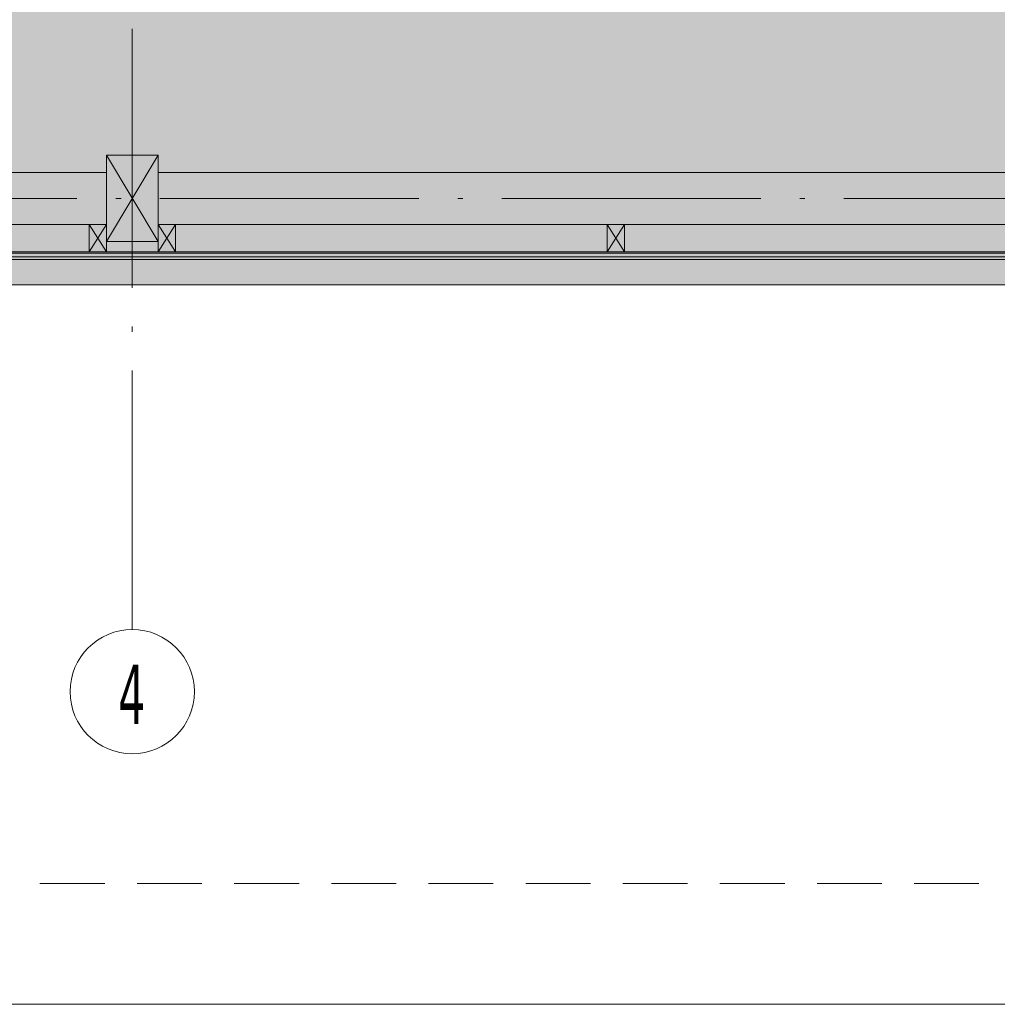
# Model space of a CAD drawing. Header units: millimetres. Extents: x 1567 to 2756, y -116 to 725.
# Tile 235 of 256: x 2416 to 2454, y -116 to -77. Entities that reach past the tile are written whole.
import ezdxf

# ---------------------------------------------------------------- set-up
doc = ezdxf.new("R2010")
doc.units = ezdxf.units.MM
doc.linetypes.add('CADWORK_12', pattern=[3.75, 2.5, -1.25])
doc.linetypes.add('CADWORK_5', pattern=[13.2, 10, -1.5, 0.2, -1.5])
for name, color, linetype in [('Ech.1_1', 7, 'Continuous'), ('Ech.1_50', 7, 'Continuous'), ('Ech.1_75', 7, 'Continuous')]:
    doc.layers.add(name, color=color, linetype=linetype)
doc.styles.add('tahoma-', font='txt', dxfattribs={"height": 1})

msp = doc.modelspace()

# ---------------------------------------------------------------- hatches: boundary and pattern name
at = {"layer": 'Ech.1_75', "linetype": 'Continuous', "lineweight": 5, "true_color": 0xf3f3f3, "transparency": 33554687}
for points in [[(2495.574, -76.652), (2290.747, -76.652), (2290.747, -82.639), (2290.747, -82.719), (2290.747, -83.386), (2335.414, -83.386), (2335.414, -82.719), (2337.414, -82.719), (2337.414, -83.386), (2382.081, -83.386), (2382.081, -82.719), (2384.081, -82.719), (2384.081, -83.386), (2419.414, -83.386), (2419.414, -82.719), (2421.414, -82.719), (2421.414, -83.386), (2456.747, -83.386), (2456.747, -82.719), (2458.747, -82.719), (2458.747, -83.386), (2493.921, -83.386), (2493.921, -83.306), (2494.081, -83.306), (2496.081, -83.386), (2496.081, -82.719), (2495.254, -82.719), (2495.254, -82.052), (2495.254, -81.786), (2495.432, -81.786), (2495.432, -81.892), (2495.412, -81.892), (2495.412, -81.806), (2495.274, -81.806), (2495.274, -82.044), (2495.363, -82.084), (2495.363, -82.421), (2495.274, -82.461), (2495.274, -82.699), (2495.333, -82.699), (2495.422, -82.592), (2495.53, -82.592), (2495.619, -82.699), (2495.689, -82.699), (2495.778, -82.592), (2495.885, -82.592), (2495.974, -82.699), (2496.034, -82.699), (2496.034, -82.461), (2495.945, -82.421), (2495.945, -82.084), (2496.034, -82.044), (2496.034, -81.806), (2495.896, -81.806), (2495.896, -81.892), (2495.876, -81.892), (2495.876, -81.786), (2496.054, -81.786), (2496.054, -82.057), (2495.965, -82.097), (2495.965, -82.408), (2496.054, -82.448), (2496.054, -82.719), (2496.081, -82.719), (2496.081, -76.652), (2495.734, -76.652), (2495.734, -82.592), (2495.574, -82.592), (2495.574, -76.652)], [(2495.574, -76.652), (2290.747, -76.652), (2290.747, -82.639), (2290.907, -82.639), (2290.907, -82.719), (2290.747, -82.719), (2290.747, -83.386), (2335.414, -83.386), (2335.414, -82.719), (2337.414, -82.719), (2337.414, -83.386), (2382.081, -83.386), (2382.081, -82.719), (2384.081, -82.719), (2384.081, -83.386), (2419.414, -83.386), (2419.414, -82.719), (2421.414, -82.719), (2421.414, -83.386), (2456.747, -83.386), (2456.747, -82.719), (2458.747, -82.719), (2458.747, -83.386), (2493.921, -83.386), (2493.921, -83.306), (2494.081, -83.306), (2494.081, -82.719), (2495.174, -82.719), (2495.174, -82.052), (2495.254, -82.052), (2495.254, -81.786), (2495.432, -81.786), (2495.432, -81.892), (2495.412, -81.892), (2495.412, -81.806), (2495.274, -81.806), (2495.274, -82.044), (2495.363, -82.084), (2495.363, -82.421), (2495.274, -82.461), (2495.274, -82.699), (2495.333, -82.699), (2495.422, -82.592), (2495.53, -82.592), (2495.619, -82.699), (2495.689, -82.699), (2495.778, -82.592), (2495.885, -82.592), (2495.974, -82.699), (2496.034, -82.699), (2496.034, -82.461), (2495.945, -82.421), (2495.945, -82.084), (2496.034, -82.044), (2496.034, -81.806), (2495.896, -81.806), (2495.896, -81.892), (2495.876, -81.892), (2495.876, -81.786), (2496.054, -81.786), (2496.054, -82.057), (2495.965, -82.097), (2495.965, -82.408), (2496.054, -82.448), (2496.054, -82.719), (2496.081, -82.719), (2496.081, -76.652), (2495.734, -76.652), (2495.734, -82.592), (2495.574, -82.592), (2495.574, -76.652)], [(2290.747, -83.386), (2288.747, -83.386), (2288.747, -86.052), (2290.747, -86.052), (2290.747, -85.386), (2335.414, -85.386), (2335.414, -86.052), (2337.414, -86.052), (2337.414, -85.386), (2382.081, -85.386), (2382.081, -86.052), (2384.081, -86.052), (2384.081, -85.386), (2419.414, -85.386), (2419.414, -86.052), (2421.414, -86.052), (2421.414, -85.386), (2456.747, -85.386), (2456.747, -86.052), (2458.747, -86.052), (2458.747, -85.386), (2494.081, -85.386), (2494.081, -86.052), (2496.081, -86.052), (2496.081, -81.052), (2498.414, -81.052), (2498.414, -87.719), (2495.814, -87.719), (2495.814, -86.452), (2494.347, -86.452), (2494.347, -87.719), (2383.814, -87.719), (2383.814, -86.452), (2382.347, -86.452), (2382.347, -87.719), (2290.481, -87.719), (2290.481, -86.452), (2289.014, -86.452), (2289.014, -87.719), (2286.414, -87.719), (2286.414, -81.052), (2290.747, -81.052), (2290.747, -83.386)], [(2383.814, -87.719), (2494.347, -87.719), (2494.347, -86.452), (2495.814, -86.452), (2495.814, -87.719), (2498.414, -87.719), (2498.414, -81.052), (2496.081, -81.052), (2496.081, -86.052), (2494.081, -86.052), (2494.081, -86.746), (2383.814, -86.746), (2383.814, -87.719)], [(2419.414, -86.052), (2421.414, -86.052), (2421.414, -82.719), (2419.414, -82.719), (2419.414, -86.052)], [(2421.414, -86.052), (2419.414, -86.052), (2419.414, -86.452), (2421.414, -86.452), (2421.414, -86.052)]]:
    msp.add_hatch(color=7, dxfattribs=at).paths.add_polyline_path(points)
at = {"layer": 'Ech.1_75', "linetype": 'Continuous', "lineweight": 5, "true_color": 0xdcdcdc, "transparency": 33554687}
msp.add_hatch(color=254, dxfattribs=at).paths.add_polyline_path([(2419.414, -86.052), (2421.414, -86.052), (2421.414, -82.719), (2419.414, -82.719), (2419.414, -86.052)])
at = {"layer": 'Ech.1_75', "linetype": 'Continuous', "lineweight": 5, "true_color": 0xfdfdfd, "transparency": 33554687}
for points in [[(2384.081, -85.386), (2419.414, -85.386), (2419.414, -83.386), (2384.081, -83.386), (2384.081, -85.386)], [(2384.081, -85.386), (2419.414, -85.386), (2419.414, -83.386), (2384.081, -83.386), (2384.081, -85.386)], [(2421.414, -85.386), (2456.747, -85.386), (2456.747, -83.386), (2421.414, -83.386), (2421.414, -85.386)], [(2421.414, -85.386), (2456.747, -85.386), (2456.747, -83.386), (2421.414, -83.386), (2421.414, -85.386)]]:
    msp.add_hatch(color=7, dxfattribs=at).paths.add_polyline_path(points)
at = {"layer": 'Ech.1_75', "linetype": 'Continuous', "lineweight": 5, "transparency": 33554687}
h = msp.add_hatch(dxfattribs=at)
h.set_pattern_fill('CDWK_201', color=9, scale=0.106667, angle=180, style=0, pattern_type=2)
h.set_pattern_definition([(180, (2418.771, -85.3856), (-1e-16, -1.06667), [0.047615, -0.130162]), (270, (2418.92498, -85.5345), (0.3555555, 4e-14), [0.02885, -1.037817]), (270, (2418.7472, -86.27446), (0.3555555, 4e-14), [0.02885, -1.037817]), (284.93246, (2418.57366, -85.60148), (0.35557503, -1.06666158), [0.657028, -4.862678]), (255.06754, (2418.565184, -85.60148), (0.35557503, 1.06666158), [0.657028, -4.862678]), (195.2551, (2418.72339, -85.38557), (0.3555555, -1e-08), [0.048324, -4.005633]), (344.7449, (2418.77101, -85.38557), (0.3555555, 6e-08), [0.048324, -4.005633]), (195.2551, (2418.63985, -86.43952), (0.3555555, -1e-08), [0.048324, -4.005633]), (164.7449, (2418.54561, -86.45224), (-0.3555555, -1e-08), [0.048324, -4.005633]), (210.9638, (2418.67677, -85.39828), (0.3555556, 2e-09), [0.046425, -2.026802]), (329.0362, (2418.8179, -85.39828), (0.3555556, -3e-08), [0.046425, -2.026802]), (210.9638, (2418.67966, -86.41564), (0.3555556, 2e-09), [0.046425, -2.026802]), (149.0362, (2418.499, -86.43952), (-0.3555556, 2e-09), [0.046425, -2.026802]), (225, (2418.63696, -85.42217), (0.3555556, 2e-14), [0.03948, -1.469014]), (315, (2418.85744, -85.42217), (0.3555556, 6e-14), [0.03948, -1.469014]), (225, (2418.70758, -86.38772), (0.3555556, 2e-14), [0.03948, -1.469014]), (135, (2418.45918, -86.41564), (-0.3555556, 2e-14), [0.03948, -1.469014]), (236.31, (2418.60904, -85.4501), (0.3555556, 4e-08), [0.041411, -1.240563]), (303.69, (2418.88535, -85.4501), (0.3555556, -6e-08), [0.041411, -1.240563]), (236.31, (2418.73055, -86.35326), (0.3555556, 4e-08), [0.041411, -1.240563]), (123.69, (2418.43127, -86.38772), (-0.3555556, 4e-08), [0.041411, -1.240563]), (251.565, (2418.58607, -85.48454), (0.3555556, 2e-08), [0.052657, -1.071708]), (288.435, (2418.90833, -85.48454), (0.3555556, -2e-08), [0.052657, -1.071708]), (251.565, (2418.7472, -86.3033), (0.3555556, 2e-08), [0.052657, -1.071708]), (108.435, (2418.4083, -86.35326), (-0.3555556, 2e-08), [0.052657, -1.071708]), (263.6598, (2418.92498, -85.56335), (0.3555557, 2.1333335), [0.03837, -3.181323]), (276.3402, (2418.56942, -85.56335), (0.3555557, -2.1333335), [0.03837, -3.181323]), (83.6598, (2418.7472, -86.27446), (-0.3555551, -2.1333336), [0.03837, -3.181323]), (96.3402, (2418.7472, -86.27446), (-0.3555557, 2.1333335), [0.03837, -3.181323])])
h.paths.add_polyline_path([(2418.747, -85.386), (2402.081, -85.386), (2402.081, -86.452), (2418.747, -86.452), (2418.747, -85.386)])
at = {"layer": 'Ech.1_75', "linetype": 'Continuous', "lineweight": 5, "true_color": 0xe0d1b3, "transparency": 33554687}
for points in [[(2419.414, -85.386), (2418.747, -85.386), (2418.747, -86.452), (2419.414, -86.452), (2419.414, -85.386)], [(2422.081, -85.386), (2421.414, -85.386), (2421.414, -86.452), (2422.081, -86.452), (2422.081, -85.386)], [(2439.414, -85.386), (2438.747, -85.386), (2438.747, -86.452), (2439.414, -86.452), (2439.414, -85.386)]]:
    msp.add_hatch(color=254, dxfattribs=at).paths.add_polyline_path(points)
at = {"layer": 'Ech.1_75', "linetype": 'Continuous', "lineweight": 5, "transparency": 33554687}
h = msp.add_hatch(dxfattribs=at)
h.set_pattern_fill('CDWK_201', color=9, scale=0.106667, angle=180, style=0, pattern_type=2)
h.set_pattern_definition([(180, (2438.771, -85.3856), (-1e-16, -1.06667), [0.047615, -0.130162]), (270, (2438.92498, -85.5345), (0.3555555, 4e-14), [0.02885, -1.037817]), (270, (2438.7472, -86.27446), (0.3555555, 4e-14), [0.02885, -1.037817]), (284.93246, (2438.57366, -85.60148), (0.35557503, -1.06666158), [0.657028, -4.862678]), (255.06754, (2438.565184, -85.60148), (0.35557503, 1.06666158), [0.657028, -4.862678]), (195.2551, (2438.72339, -85.38557), (0.3555555, -1e-08), [0.048324, -4.005633]), (344.7449, (2438.77101, -85.38557), (0.3555555, 6e-08), [0.048324, -4.005633]), (195.2551, (2438.63985, -86.43952), (0.3555555, -1e-08), [0.048324, -4.005633]), (164.7449, (2438.54561, -86.45224), (-0.3555555, -1e-08), [0.048324, -4.005633]), (210.9638, (2438.67677, -85.39828), (0.3555556, 2e-09), [0.046425, -2.026802]), (329.0362, (2438.8179, -85.39828), (0.3555556, -3e-08), [0.046425, -2.026802]), (210.9638, (2438.67966, -86.41564), (0.3555556, 2e-09), [0.046425, -2.026802]), (149.0362, (2438.499, -86.43952), (-0.3555556, 2e-09), [0.046425, -2.026802]), (225, (2438.63696, -85.42217), (0.3555556, 2e-14), [0.03948, -1.469014]), (315, (2438.85744, -85.42217), (0.3555556, 6e-14), [0.03948, -1.469014]), (225, (2438.70758, -86.38772), (0.3555556, 2e-14), [0.03948, -1.469014]), (135, (2438.45918, -86.41564), (-0.3555556, 2e-14), [0.03948, -1.469014]), (236.31, (2438.60904, -85.4501), (0.3555556, 4e-08), [0.041411, -1.240563]), (303.69, (2438.88535, -85.4501), (0.3555556, -6e-08), [0.041411, -1.240563]), (236.31, (2438.73055, -86.35326), (0.3555556, 4e-08), [0.041411, -1.240563]), (123.69, (2438.43127, -86.38772), (-0.3555556, 4e-08), [0.041411, -1.240563]), (251.565, (2438.58607, -85.48454), (0.3555556, 2e-08), [0.052657, -1.071708]), (288.435, (2438.90833, -85.48454), (0.3555556, -2e-08), [0.052657, -1.071708]), (251.565, (2438.7472, -86.3033), (0.3555556, 2e-08), [0.052657, -1.071708]), (108.435, (2438.4083, -86.35326), (-0.3555556, 2e-08), [0.052657, -1.071708]), (263.6598, (2438.92498, -85.56335), (0.3555557, 2.1333335), [0.03837, -3.181323]), (276.3402, (2438.56942, -85.56335), (0.3555557, -2.1333335), [0.03837, -3.181323]), (83.6598, (2438.7472, -86.27446), (-0.3555551, -2.1333336), [0.03837, -3.181323]), (96.3402, (2438.7472, -86.27446), (-0.3555557, 2.1333335), [0.03837, -3.181323])])
h.paths.add_polyline_path([(2438.747, -85.386), (2422.081, -85.386), (2422.081, -86.452), (2438.747, -86.452), (2438.747, -85.386)])
h = msp.add_hatch(dxfattribs=at)
h.set_pattern_fill('CDWK_201', color=9, scale=0.106667, angle=180, style=0, pattern_type=2)
h.set_pattern_definition([(180, (2456.1043, -85.3856), (-1e-16, -1.06667), [0.047615, -0.130162]), (270, (2456.2583, -85.5345), (0.3555555, 4e-14), [0.02885, -1.037817]), (270, (2456.08053, -86.27446), (0.3555555, 4e-14), [0.02885, -1.037817]), (284.93246, (2455.90699, -85.60148), (0.35557503, -1.06666158), [0.657028, -4.862678]), (255.06754, (2455.89852, -85.60148), (0.35557503, 1.06666158), [0.657028, -4.862678]), (195.2551, (2456.056725, -85.38557), (0.3555555, -1e-08), [0.048324, -4.005633]), (344.7449, (2456.10434, -85.38557), (0.3555555, 6e-08), [0.048324, -4.005633]), (195.2551, (2455.97318, -86.43952), (0.3555555, -1e-08), [0.048324, -4.005633]), (164.7449, (2455.87895, -86.45224), (-0.3555555, -1e-08), [0.048324, -4.005633]), (210.9638, (2456.0101, -85.39828), (0.3555556, 2e-09), [0.046425, -2.026802]), (329.0362, (2456.15123, -85.39828), (0.3555556, -3e-08), [0.046425, -2.026802]), (210.9638, (2456.013, -86.41564), (0.3555556, 2e-09), [0.046425, -2.026802]), (149.0362, (2455.83233, -86.43952), (-0.3555556, 2e-09), [0.046425, -2.026802]), (225, (2455.9703, -85.42217), (0.3555556, 2e-14), [0.03948, -1.469014]), (315, (2456.19077, -85.42217), (0.3555556, 6e-14), [0.03948, -1.469014]), (225, (2456.0409, -86.38772), (0.3555556, 2e-14), [0.03948, -1.469014]), (135, (2455.79252, -86.41564), (-0.3555556, 2e-14), [0.03948, -1.469014]), (236.31, (2455.94238, -85.4501), (0.3555556, 4e-08), [0.041411, -1.240563]), (303.69, (2456.2187, -85.4501), (0.3555556, -6e-08), [0.041411, -1.240563]), (236.31, (2456.06388, -86.35326), (0.3555556, 4e-08), [0.041411, -1.240563]), (123.69, (2455.7646, -86.38772), (-0.3555556, 4e-08), [0.041411, -1.240563]), (251.565, (2455.9194, -85.48454), (0.3555556, 2e-08), [0.052657, -1.071708]), (288.435, (2456.24166, -85.48454), (0.3555556, -2e-08), [0.052657, -1.071708]), (251.565, (2456.08053, -86.3033), (0.3555556, 2e-08), [0.052657, -1.071708]), (108.435, (2455.74163, -86.35326), (-0.3555556, 2e-08), [0.052657, -1.071708]), (263.6598, (2456.25831, -85.56335), (0.3555557, 2.1333335), [0.03837, -3.181323]), (276.3402, (2455.90276, -85.56335), (0.3555557, -2.1333335), [0.03837, -3.181323]), (83.6598, (2456.08053, -86.27446), (-0.3555551, -2.1333336), [0.03837, -3.181323]), (96.3402, (2456.08053, -86.27446), (-0.3555557, 2.1333335), [0.03837, -3.181323])])
h.paths.add_polyline_path([(2456.081, -85.386), (2439.414, -85.386), (2439.414, -86.452), (2456.081, -86.452), (2456.081, -85.386)])
at = {"layer": 'Ech.1_75', "linetype": 'Continuous', "lineweight": 5, "true_color": 0xeae1d7, "transparency": 33554687}
for points in [[(2290.747, -86.639), (2494.081, -86.639), (2494.081, -86.492), (2290.747, -86.492), (2290.747, -86.639)], [(2383.814, -86.492), (2494.081, -86.492), (2494.081, -86.452), (2383.814, -86.452), (2383.814, -86.492)], [(2383.814, -86.746), (2494.081, -86.746), (2494.081, -86.639), (2383.814, -86.639), (2383.814, -86.746)]]:
    msp.add_hatch(color=254, dxfattribs=at).paths.add_polyline_path(points)

# ---------------------------------------------------------------- linework, layer by layer
at = {"layer": 'Ech.1_1', "color": 7, "linetype": 'Continuous', "lineweight": 5}
msp.add_lwpolyline([(1566.72, -115.512), (2755.72, -115.512), (2755.72, 725.488), (1566.72, 725.488), (1566.72, -115.512)], close=True, dxfattribs=at)
at = {"layer": 'Ech.1_75', "color": 9, "linetype": 'Continuous', "lineweight": 5, "transparency": 33554687}
for p, q in [((2421.414, -86.052), (2419.414, -82.719)), ((2421.414, -82.719), (2419.414, -86.052))]:
    msp.add_line(p, q, dxfattribs=at)
at = {"layer": 'Ech.1_75', "color": 36, "linetype": 'Continuous', "lineweight": 5, "transparency": 33554687}
for p, q in [((2418.747, -85.386), (2419.414, -86.452)), ((2418.747, -86.452), (2419.414, -85.386)), ((2421.414, -85.386), (2422.081, -86.452)), ((2421.414, -86.452), (2422.081, -85.386)), ((2438.747, -85.386), (2439.414, -86.452)), ((2438.747, -86.452), (2439.414, -85.386))]:
    msp.add_line(p, q, dxfattribs=at)
at = {"layer": 'Ech.1_75', "color": 7, "linetype": 'Continuous', "lineweight": 5}
for points in [[(2383.814, -87.719), (2494.347, -87.719), (2494.347, -86.452), (2495.814, -86.452), (2495.814, -87.719), (2498.414, -87.719), (2498.414, -81.052), (2496.081, -81.052), (2496.081, -86.052), (2494.081, -86.052), (2494.081, -86.746), (2383.814, -86.746), (2383.814, -87.719)], [(2419.414, -86.052), (2421.414, -86.052), (2421.414, -82.719), (2419.414, -82.719), (2419.414, -86.052)], [(2419.414, -86.052), (2421.414, -86.052), (2421.414, -82.719), (2419.414, -82.719), (2419.414, -86.052)], [(2384.081, -85.386), (2419.414, -85.386), (2419.414, -83.386), (2384.081, -83.386), (2384.081, -85.386)], [(2384.081, -85.386), (2419.414, -85.386), (2419.414, -83.386), (2384.081, -83.386), (2384.081, -85.386)], [(2421.414, -85.386), (2456.747, -85.386), (2456.747, -83.386), (2421.414, -83.386), (2421.414, -85.386)], [(2421.414, -85.386), (2456.747, -85.386), (2456.747, -83.386), (2421.414, -83.386), (2421.414, -85.386)], [(2418.747, -85.386), (2402.081, -85.386), (2402.081, -86.452), (2418.747, -86.452), (2418.747, -85.386)], [(2419.414, -85.386), (2418.747, -85.386), (2418.747, -86.452), (2419.414, -86.452), (2419.414, -85.386)], [(2422.081, -85.386), (2421.414, -85.386), (2421.414, -86.452), (2422.081, -86.452), (2422.081, -85.386)], [(2438.747, -85.386), (2422.081, -85.386), (2422.081, -86.452), (2438.747, -86.452), (2438.747, -85.386)], [(2439.414, -85.386), (2438.747, -85.386), (2438.747, -86.452), (2439.414, -86.452), (2439.414, -85.386)], [(2456.081, -85.386), (2439.414, -85.386), (2439.414, -86.452), (2456.081, -86.452), (2456.081, -85.386)], [(2421.414, -86.052), (2419.414, -86.052), (2419.414, -86.452), (2421.414, -86.452), (2421.414, -86.052)], [(2290.747, -86.639), (2494.081, -86.639), (2494.081, -86.492), (2290.747, -86.492), (2290.747, -86.639)], [(2383.814, -86.492), (2494.081, -86.492), (2494.081, -86.452), (2383.814, -86.452), (2383.814, -86.492)], [(2383.814, -86.746), (2494.081, -86.746), (2494.081, -86.639), (2383.814, -86.639), (2383.814, -86.746)]]:
    msp.add_lwpolyline(points, close=True, dxfattribs=at)
for points in [[(2337.414, -83.386), (2382.081, -83.386), (2382.081, -82.719), (2384.081, -82.719), (2384.081, -83.386), (2419.414, -83.386), (2419.414, -82.719), (2421.414, -82.719), (2421.414, -83.386), (2456.747, -83.386)], [(2337.414, -83.386), (2382.081, -83.386), (2382.081, -82.719), (2384.081, -82.719), (2384.081, -83.386), (2419.414, -83.386), (2419.414, -82.719), (2421.414, -82.719), (2421.414, -83.386), (2456.747, -83.386)], [(2337.414, -85.386), (2382.081, -85.386), (2382.081, -86.052), (2384.081, -86.052), (2384.081, -85.386), (2419.414, -85.386), (2419.414, -86.052), (2421.414, -86.052), (2421.414, -85.386), (2456.747, -85.386)], [(2494.347, -87.719), (2383.814, -87.719), (2383.814, -86.452), (2382.347, -86.452), (2382.347, -87.719), (2290.481, -87.719)]]:
    msp.add_lwpolyline(points, dxfattribs=at)
at = {"layer": 'Ech.1_75', "color": 7, "linetype": 'CADWORK_5', "lineweight": 5}
msp.add_lwpolyline([(2263.081, -84.386), (2521.808, -84.386)], dxfattribs=at)

# ---------------------------------------------------------------- next in the draw order: wipeouts: each hides what was drawn before it
at = {"linetype": 'Continuous'}
msp.add_wipeout([(2420.414, -105.835), (2420.429, -105.835), (2420.444, -105.835), (2420.459, -105.835), (2420.474, -105.835), (2420.489, -105.834), (2420.504, -105.834), (2420.519, -105.833), (2420.534, -105.832), (2420.55, -105.832), (2420.565, -105.831), (2420.58, -105.83), (2420.595, -105.829), (2420.61, -105.827), (2420.625, -105.826), (2420.64, -105.825), (2420.655, -105.823), (2420.67, -105.822), (2420.685, -105.82), (2420.7, -105.818), (2420.715, -105.816), (2420.73, -105.815), (2420.745, -105.813), (2420.759, -105.81), (2420.774, -105.808), (2420.789, -105.806), (2420.804, -105.803), (2420.819, -105.801), (2420.834, -105.798), (2420.849, -105.796), (2420.864, -105.793), (2420.878, -105.79), (2420.893, -105.787), (2420.908, -105.784), (2420.923, -105.781), (2420.937, -105.778), (2420.952, -105.774), (2420.967, -105.771), (2420.981, -105.767), (2420.996, -105.764), (2421.011, -105.76), (2421.025, -105.756), (2421.04, -105.752), (2421.054, -105.748), (2421.069, -105.744), (2421.083, -105.74), (2421.098, -105.736), (2421.112, -105.732), (2421.127, -105.727), (2421.141, -105.723), (2421.156, -105.718), (2421.17, -105.713), (2421.184, -105.708), (2421.198, -105.704), (2421.213, -105.699), (2421.227, -105.694), (2421.241, -105.688), (2421.255, -105.683), (2421.269, -105.678), (2421.283, -105.672), (2421.297, -105.667), (2421.311, -105.661), (2421.325, -105.656), (2421.339, -105.65), (2421.353, -105.644), (2421.367, -105.638), (2421.381, -105.632), (2421.395, -105.626), (2421.408, -105.62), (2421.422, -105.613), (2421.436, -105.607), (2421.449, -105.601), (2421.463, -105.594), (2421.476, -105.587), (2421.49, -105.581), (2421.503, -105.574), (2421.517, -105.567), (2421.53, -105.56), (2421.544, -105.553), (2421.557, -105.546), (2421.57, -105.539), (2421.583, -105.531), (2421.596, -105.524), (2421.61, -105.516), (2421.623, -105.509), (2421.636, -105.501), (2421.649, -105.493), (2421.661, -105.486), (2421.674, -105.478), (2421.687, -105.47), (2421.7, -105.462), (2421.713, -105.454), (2421.725, -105.445), (2421.738, -105.437), (2421.75, -105.429), (2421.763, -105.42), (2421.775, -105.412), (2421.788, -105.403), (2421.8, -105.395), (2421.812, -105.386), (2421.825, -105.377), (2421.837, -105.368), (2421.849, -105.359), (2421.861, -105.35), (2421.873, -105.341), (2421.885, -105.332), (2421.897, -105.322), (2421.909, -105.313), (2421.92, -105.304), (2421.932, -105.294), (2421.944, -105.285), (2421.955, -105.275), (2421.967, -105.265), (2421.978, -105.255), (2421.99, -105.246), (2422.001, -105.236), (2422.012, -105.226), (2422.024, -105.216), (2422.035, -105.205), (2422.046, -105.195), (2422.057, -105.185), (2422.068, -105.175), (2422.079, -105.164), (2422.089, -105.154), (2422.1, -105.143), (2422.111, -105.132), (2422.122, -105.122), (2422.132, -105.111), (2422.143, -105.1), (2422.153, -105.089), (2422.163, -105.078), (2422.174, -105.067), (2422.184, -105.056), (2422.194, -105.045), (2422.204, -105.034), (2422.214, -105.023), (2422.224, -105.011), (2422.234, -105), (2422.244, -104.988), (2422.253, -104.977), (2422.263, -104.965), (2422.273, -104.954), (2422.282, -104.942), (2422.292, -104.93), (2422.301, -104.918), (2422.31, -104.906), (2422.319, -104.894), (2422.329, -104.882), (2422.338, -104.87), (2422.347, -104.858), (2422.356, -104.846), (2422.364, -104.834), (2422.373, -104.822), (2422.382, -104.809), (2422.39, -104.797), (2422.399, -104.784), (2422.407, -104.772), (2422.416, -104.759), (2422.424, -104.747), (2422.432, -104.734), (2422.44, -104.721), (2422.448, -104.709), (2422.456, -104.696), (2422.464, -104.683), (2422.472, -104.67), (2422.48, -104.657), (2422.487, -104.644), (2422.495, -104.631), (2422.502, -104.618), (2422.51, -104.605), (2422.517, -104.592), (2422.524, -104.578), (2422.531, -104.565), (2422.538, -104.552), (2422.545, -104.538), (2422.552, -104.525), (2422.559, -104.512), (2422.566, -104.498), (2422.572, -104.484), (2422.579, -104.471), (2422.585, -104.457), (2422.592, -104.444), (2422.598, -104.43), (2422.604, -104.416), (2422.61, -104.402), (2422.616, -104.389), (2422.622, -104.375), (2422.628, -104.361), (2422.634, -104.347), (2422.64, -104.333), (2422.645, -104.319), (2422.651, -104.305), (2422.656, -104.291), (2422.662, -104.277), (2422.667, -104.263), (2422.672, -104.248), (2422.677, -104.234), (2422.682, -104.22), (2422.687, -104.206), (2422.692, -104.191), (2422.696, -104.177), (2422.701, -104.163), (2422.706, -104.148), (2422.71, -104.134), (2422.714, -104.119), (2422.719, -104.105), (2422.723, -104.09), (2422.727, -104.076), (2422.731, -104.061), (2422.735, -104.047), (2422.738, -104.032), (2422.742, -104.018), (2422.746, -104.003), (2422.749, -103.988), (2422.753, -103.974), (2422.756, -103.959), (2422.759, -103.944), (2422.762, -103.929), (2422.766, -103.915), (2422.768, -103.9), (2422.771, -103.885), (2422.774, -103.87), (2422.777, -103.855), (2422.779, -103.841), (2422.782, -103.826), (2422.784, -103.811), (2422.787, -103.796), (2422.789, -103.781), (2422.791, -103.766), (2422.793, -103.751), (2422.795, -103.736), (2422.797, -103.721), (2422.799, -103.706), (2422.8, -103.691), (2422.802, -103.676), (2422.803, -103.661), (2422.805, -103.646), (2422.806, -103.631), (2422.807, -103.616), (2422.808, -103.601), (2422.809, -103.586), (2422.81, -103.571), (2422.811, -103.556), (2422.812, -103.541), (2422.812, -103.526), (2422.813, -103.511), (2422.813, -103.496), (2422.813, -103.481), (2422.814, -103.466), (2422.814, -103.45), (2422.814, -103.435), (2422.814, -103.42), (2422.814, -103.405), (2422.813, -103.39), (2422.813, -103.375), (2422.813, -103.36), (2422.812, -103.345), (2422.812, -103.33), (2422.811, -103.315), (2422.81, -103.3), (2422.809, -103.285), (2422.808, -103.27), (2422.807, -103.255), (2422.806, -103.24), (2422.805, -103.225), (2422.803, -103.21), (2422.802, -103.195), (2422.8, -103.18), (2422.799, -103.165), (2422.797, -103.15), (2422.795, -103.135), (2422.793, -103.12), (2422.791, -103.105), (2422.789, -103.09), (2422.787, -103.075), (2422.784, -103.06), (2422.782, -103.045), (2422.779, -103.03), (2422.777, -103.015), (2422.774, -103.001), (2422.771, -102.986), (2422.768, -102.971), (2422.766, -102.956), (2422.762, -102.941), (2422.759, -102.927), (2422.756, -102.912), (2422.753, -102.897), (2422.749, -102.882), (2422.746, -102.868), (2422.742, -102.853), (2422.738, -102.839), (2422.735, -102.824), (2422.731, -102.809), (2422.727, -102.795), (2422.723, -102.78), (2422.719, -102.766), (2422.714, -102.751), (2422.71, -102.737), (2422.706, -102.723), (2422.701, -102.708), (2422.696, -102.694), (2422.692, -102.679), (2422.687, -102.665), (2422.682, -102.651), (2422.677, -102.637), (2422.672, -102.622), (2422.667, -102.608), (2422.662, -102.594), (2422.656, -102.58), (2422.651, -102.566), (2422.645, -102.552), (2422.64, -102.538), (2422.634, -102.524), (2422.628, -102.51), (2422.622, -102.496), (2422.616, -102.482), (2422.61, -102.468), (2422.604, -102.455), (2422.598, -102.441), (2422.592, -102.427), (2422.585, -102.414), (2422.579, -102.4), (2422.572, -102.386), (2422.566, -102.373), (2422.559, -102.359), (2422.552, -102.346), (2422.545, -102.332), (2422.538, -102.319), (2422.531, -102.306), (2422.524, -102.292), (2422.517, -102.279), (2422.51, -102.266), (2422.502, -102.253), (2422.495, -102.24), (2422.487, -102.227), (2422.48, -102.214), (2422.472, -102.201), (2422.464, -102.188), (2422.456, -102.175), (2422.448, -102.162), (2422.44, -102.149), (2422.432, -102.137), (2422.424, -102.124), (2422.416, -102.111), (2422.407, -102.099), (2422.399, -102.086), (2422.39, -102.074), (2422.382, -102.062), (2422.373, -102.049), (2422.364, -102.037), (2422.356, -102.025), (2422.347, -102.013), (2422.338, -102), (2422.329, -101.988), (2422.319, -101.976), (2422.31, -101.964), (2422.301, -101.953), (2422.292, -101.941), (2422.282, -101.929), (2422.273, -101.917), (2422.263, -101.906), (2422.253, -101.894), (2422.244, -101.882), (2422.234, -101.871), (2422.224, -101.86), (2422.214, -101.848), (2422.204, -101.837), (2422.194, -101.826), (2422.184, -101.815), (2422.174, -101.804), (2422.163, -101.792), (2422.153, -101.782), (2422.143, -101.771), (2422.132, -101.76), (2422.122, -101.749), (2422.111, -101.738), (2422.1, -101.728), (2422.089, -101.717), (2422.079, -101.707), (2422.068, -101.696), (2422.057, -101.686), (2422.046, -101.676), (2422.035, -101.665), (2422.024, -101.655), (2422.012, -101.645), (2422.001, -101.635), (2421.99, -101.625), (2421.978, -101.615), (2421.967, -101.606), (2421.955, -101.596), (2421.944, -101.586), (2421.932, -101.577), (2421.92, -101.567), (2421.909, -101.558), (2421.897, -101.548), (2421.885, -101.539), (2421.873, -101.53), (2421.861, -101.521), (2421.849, -101.512), (2421.837, -101.503), (2421.825, -101.494), (2421.812, -101.485), (2421.8, -101.476), (2421.788, -101.468), (2421.775, -101.459), (2421.763, -101.45), (2421.75, -101.442), (2421.738, -101.434), (2421.725, -101.425), (2421.713, -101.417), (2421.7, -101.409), (2421.687, -101.401), (2421.674, -101.393), (2421.661, -101.385), (2421.649, -101.377), (2421.636, -101.37), (2421.623, -101.362), (2421.61, -101.354), (2421.596, -101.347), (2421.583, -101.34), (2421.57, -101.332), (2421.557, -101.325), (2421.544, -101.318), (2421.53, -101.311), (2421.517, -101.304), (2421.503, -101.297), (2421.49, -101.29), (2421.476, -101.283), (2421.463, -101.277), (2421.449, -101.27), (2421.436, -101.264), (2421.422, -101.257), (2421.408, -101.251), (2421.395, -101.245), (2421.381, -101.239), (2421.367, -101.233), (2421.353, -101.227), (2421.339, -101.221), (2421.325, -101.215), (2421.311, -101.21), (2421.297, -101.204), (2421.283, -101.198), (2421.269, -101.193), (2421.255, -101.188), (2421.241, -101.182), (2421.227, -101.177), (2421.213, -101.172), (2421.198, -101.167), (2421.184, -101.162), (2421.17, -101.158), (2421.156, -101.153), (2421.141, -101.148), (2421.127, -101.144), (2421.112, -101.139), (2421.098, -101.135), (2421.083, -101.131), (2421.069, -101.127), (2421.054, -101.122), (2421.04, -101.118), (2421.025, -101.115), (2421.011, -101.111), (2420.996, -101.107), (2420.981, -101.103), (2420.967, -101.1), (2420.952, -101.097), (2420.937, -101.093), (2420.923, -101.09), (2420.908, -101.087), (2420.893, -101.084), (2420.878, -101.081), (2420.864, -101.078), (2420.849, -101.075), (2420.834, -101.072), (2420.819, -101.07), (2420.804, -101.067), (2420.789, -101.065), (2420.774, -101.063), (2420.759, -101.06), (2420.745, -101.058), (2420.73, -101.056), (2420.715, -101.054), (2420.7, -101.052), (2420.685, -101.051), (2420.67, -101.049), (2420.655, -101.048), (2420.64, -101.046), (2420.625, -101.045), (2420.61, -101.043), (2420.595, -101.042), (2420.58, -101.041), (2420.565, -101.04), (2420.55, -101.039), (2420.534, -101.038), (2420.519, -101.038), (2420.504, -101.037), (2420.489, -101.037), (2420.474, -101.036), (2420.459, -101.036), (2420.444, -101.036), (2420.429, -101.035), (2420.414, -101.035), (2420.399, -101.035), (2420.384, -101.036), (2420.369, -101.036), (2420.354, -101.036), (2420.338, -101.037), (2420.323, -101.037), (2420.308, -101.038), (2420.293, -101.038), (2420.278, -101.039), (2420.263, -101.04), (2420.248, -101.041), (2420.233, -101.042), (2420.218, -101.043), (2420.203, -101.045), (2420.188, -101.046), (2420.173, -101.048), (2420.158, -101.049), (2420.143, -101.051), (2420.128, -101.052), (2420.113, -101.054), (2420.098, -101.056), (2420.083, -101.058), (2420.068, -101.06), (2420.053, -101.063), (2420.038, -101.065), (2420.024, -101.067), (2420.009, -101.07), (2419.994, -101.072), (2419.979, -101.075), (2419.964, -101.078), (2419.949, -101.081), (2419.935, -101.084), (2419.92, -101.087), (2419.905, -101.09), (2419.89, -101.093), (2419.876, -101.097), (2419.861, -101.1), (2419.846, -101.103), (2419.832, -101.107), (2419.817, -101.111), (2419.802, -101.115), (2419.788, -101.118), (2419.773, -101.122), (2419.759, -101.127), (2419.744, -101.131), (2419.73, -101.135), (2419.715, -101.139), (2419.701, -101.144), (2419.687, -101.148), (2419.672, -101.153), (2419.658, -101.158), (2419.644, -101.162), (2419.629, -101.167), (2419.615, -101.172), (2419.601, -101.177), (2419.587, -101.182), (2419.573, -101.188), (2419.558, -101.193), (2419.544, -101.198), (2419.53, -101.204), (2419.516, -101.21), (2419.502, -101.215), (2419.488, -101.221), (2419.475, -101.227), (2419.461, -101.233), (2419.447, -101.239), (2419.433, -101.245), (2419.419, -101.251), (2419.406, -101.257), (2419.392, -101.264), (2419.378, -101.27), (2419.365, -101.277), (2419.351, -101.283), (2419.338, -101.29), (2419.324, -101.297), (2419.311, -101.304), (2419.298, -101.311), (2419.284, -101.318), (2419.271, -101.325), (2419.258, -101.332), (2419.244, -101.34), (2419.231, -101.347), (2419.218, -101.354), (2419.205, -101.362), (2419.192, -101.37), (2419.179, -101.377), (2419.166, -101.385), (2419.153, -101.393), (2419.141, -101.401), (2419.128, -101.409), (2419.115, -101.417), (2419.103, -101.425), (2419.09, -101.434), (2419.077, -101.442), (2419.065, -101.45), (2419.052, -101.459), (2419.04, -101.468), (2419.028, -101.476), (2419.015, -101.485), (2419.003, -101.494), (2418.991, -101.503), (2418.979, -101.512), (2418.967, -101.521), (2418.955, -101.53), (2418.943, -101.539), (2418.931, -101.548), (2418.919, -101.558), (2418.907, -101.567), (2418.896, -101.577), (2418.884, -101.586), (2418.872, -101.596), (2418.861, -101.606), (2418.849, -101.615), (2418.838, -101.625), (2418.827, -101.635), (2418.815, -101.645), (2418.804, -101.655), (2418.793, -101.665), (2418.782, -101.676), (2418.771, -101.686), (2418.76, -101.696), (2418.749, -101.707), (2418.738, -101.717), (2418.728, -101.728), (2418.717, -101.738), (2418.706, -101.749), (2418.696, -101.76), (2418.685, -101.771), (2418.675, -101.782), (2418.664, -101.792), (2418.654, -101.804), (2418.644, -101.815), (2418.634, -101.826), (2418.624, -101.837), (2418.614, -101.848), (2418.604, -101.86), (2418.594, -101.871), (2418.584, -101.882), (2418.574, -101.894), (2418.565, -101.906), (2418.555, -101.917), (2418.546, -101.929), (2418.536, -101.941), (2418.527, -101.953), (2418.517, -101.964), (2418.508, -101.976), (2418.499, -101.988), (2418.49, -102), (2418.481, -102.013), (2418.472, -102.025), (2418.463, -102.037), (2418.455, -102.049), (2418.446, -102.062), (2418.437, -102.074), (2418.429, -102.086), (2418.42, -102.099), (2418.412, -102.111), (2418.404, -102.124), (2418.396, -102.137), (2418.387, -102.149), (2418.379, -102.162), (2418.371, -102.175), (2418.364, -102.188), (2418.356, -102.201), (2418.348, -102.214), (2418.34, -102.227), (2418.333, -102.24), (2418.325, -102.253), (2418.318, -102.266), (2418.311, -102.279), (2418.304, -102.292), (2418.296, -102.306), (2418.289, -102.319), (2418.282, -102.332), (2418.275, -102.346), (2418.269, -102.359), (2418.262, -102.373), (2418.255, -102.386), (2418.249, -102.4), (2418.242, -102.414), (2418.236, -102.427), (2418.23, -102.441), (2418.223, -102.455), (2418.217, -102.468), (2418.211, -102.482), (2418.205, -102.496), (2418.199, -102.51), (2418.194, -102.524), (2418.188, -102.538), (2418.182, -102.552), (2418.177, -102.566), (2418.171, -102.58), (2418.166, -102.594), (2418.161, -102.608), (2418.156, -102.622), (2418.151, -102.637), (2418.146, -102.651), (2418.141, -102.665), (2418.136, -102.679), (2418.131, -102.694), (2418.127, -102.708), (2418.122, -102.723), (2418.118, -102.737), (2418.113, -102.751), (2418.109, -102.766), (2418.105, -102.78), (2418.101, -102.795), (2418.097, -102.809), (2418.093, -102.824), (2418.089, -102.839), (2418.086, -102.853), (2418.082, -102.868), (2418.078, -102.882), (2418.075, -102.897), (2418.072, -102.912), (2418.068, -102.927), (2418.065, -102.941), (2418.062, -102.956), (2418.059, -102.971), (2418.056, -102.986), (2418.054, -103.001), (2418.051, -103.015), (2418.048, -103.03), (2418.046, -103.045), (2418.043, -103.06), (2418.041, -103.075), (2418.039, -103.09), (2418.037, -103.105), (2418.035, -103.12), (2418.033, -103.135), (2418.031, -103.15), (2418.029, -103.165), (2418.028, -103.18), (2418.026, -103.195), (2418.025, -103.21), (2418.023, -103.225), (2418.022, -103.24), (2418.021, -103.255), (2418.02, -103.27), (2418.019, -103.285), (2418.018, -103.3), (2418.017, -103.315), (2418.016, -103.33), (2418.016, -103.345), (2418.015, -103.36), (2418.015, -103.375), (2418.014, -103.39), (2418.014, -103.405), (2418.014, -103.42), (2418.014, -103.435), (2418.014, -103.45), (2418.014, -103.466), (2418.014, -103.481), (2418.015, -103.496), (2418.015, -103.511), (2418.016, -103.526), (2418.016, -103.541), (2418.017, -103.556), (2418.018, -103.571), (2418.019, -103.586), (2418.02, -103.601), (2418.021, -103.616), (2418.022, -103.631), (2418.023, -103.646), (2418.025, -103.661), (2418.026, -103.676), (2418.028, -103.691), (2418.029, -103.706), (2418.031, -103.721), (2418.033, -103.736), (2418.035, -103.751), (2418.037, -103.766), (2418.039, -103.781), (2418.041, -103.796), (2418.043, -103.811), (2418.046, -103.826), (2418.048, -103.841), (2418.051, -103.855), (2418.054, -103.87), (2418.056, -103.885), (2418.059, -103.9), (2418.062, -103.915), (2418.065, -103.929), (2418.068, -103.944), (2418.072, -103.959), (2418.075, -103.974), (2418.078, -103.988), (2418.082, -104.003), (2418.086, -104.018), (2418.089, -104.032), (2418.093, -104.047), (2418.097, -104.061), (2418.101, -104.076), (2418.105, -104.09), (2418.109, -104.105), (2418.113, -104.119), (2418.118, -104.134), (2418.122, -104.148), (2418.127, -104.163), (2418.131, -104.177), (2418.136, -104.191), (2418.141, -104.206), (2418.146, -104.22), (2418.151, -104.234), (2418.156, -104.248), (2418.161, -104.263), (2418.166, -104.277), (2418.171, -104.291), (2418.177, -104.305), (2418.182, -104.319), (2418.188, -104.333), (2418.194, -104.347), (2418.199, -104.361), (2418.205, -104.375), (2418.211, -104.389), (2418.217, -104.402), (2418.223, -104.416), (2418.23, -104.43), (2418.236, -104.444), (2418.242, -104.457), (2418.249, -104.471), (2418.255, -104.484), (2418.262, -104.498), (2418.269, -104.512), (2418.275, -104.525), (2418.282, -104.538), (2418.289, -104.552), (2418.296, -104.565), (2418.304, -104.578), (2418.311, -104.592), (2418.318, -104.605), (2418.325, -104.618), (2418.333, -104.631), (2418.34, -104.644), (2418.348, -104.657), (2418.356, -104.67), (2418.364, -104.683), (2418.371, -104.696), (2418.379, -104.709), (2418.387, -104.721), (2418.396, -104.734), (2418.404, -104.747), (2418.412, -104.759), (2418.42, -104.772), (2418.429, -104.784), (2418.437, -104.797), (2418.446, -104.809), (2418.455, -104.822), (2418.463, -104.834), (2418.472, -104.846), (2418.481, -104.858), (2418.49, -104.87), (2418.499, -104.882), (2418.508, -104.894), (2418.517, -104.906), (2418.527, -104.918), (2418.536, -104.93), (2418.546, -104.942), (2418.555, -104.954), (2418.565, -104.965), (2418.574, -104.977), (2418.584, -104.988), (2418.594, -105), (2418.604, -105.011), (2418.614, -105.023), (2418.624, -105.034), (2418.634, -105.045), (2418.644, -105.056), (2418.654, -105.067), (2418.664, -105.078), (2418.675, -105.089), (2418.685, -105.1), (2418.696, -105.111), (2418.706, -105.122), (2418.717, -105.132), (2418.728, -105.143), (2418.738, -105.154), (2418.749, -105.164), (2418.76, -105.175), (2418.771, -105.185), (2418.782, -105.195), (2418.793, -105.205), (2418.804, -105.216), (2418.815, -105.226), (2418.827, -105.236), (2418.838, -105.246), (2418.849, -105.255), (2418.861, -105.265), (2418.872, -105.275), (2418.884, -105.285), (2418.896, -105.294), (2418.907, -105.304), (2418.919, -105.313), (2418.931, -105.322), (2418.943, -105.332), (2418.955, -105.341), (2418.967, -105.35), (2418.979, -105.359), (2418.991, -105.368), (2419.003, -105.377), (2419.015, -105.386), (2419.028, -105.395), (2419.04, -105.403), (2419.052, -105.412), (2419.065, -105.42), (2419.077, -105.429), (2419.09, -105.437), (2419.103, -105.445), (2419.115, -105.454), (2419.128, -105.462), (2419.141, -105.47), (2419.153, -105.478), (2419.166, -105.486), (2419.179, -105.493), (2419.192, -105.501), (2419.205, -105.509), (2419.218, -105.516), (2419.231, -105.524), (2419.244, -105.531), (2419.258, -105.539), (2419.271, -105.546), (2419.284, -105.553), (2419.298, -105.56), (2419.311, -105.567), (2419.324, -105.574), (2419.338, -105.581), (2419.351, -105.587), (2419.365, -105.594), (2419.378, -105.601), (2419.392, -105.607), (2419.406, -105.613), (2419.419, -105.62), (2419.433, -105.626), (2419.447, -105.632), (2419.461, -105.638), (2419.475, -105.644), (2419.488, -105.65), (2419.502, -105.656), (2419.516, -105.661), (2419.53, -105.667), (2419.544, -105.672), (2419.558, -105.678), (2419.573, -105.683), (2419.587, -105.688), (2419.601, -105.694), (2419.615, -105.699), (2419.629, -105.704), (2419.644, -105.708), (2419.658, -105.713), (2419.672, -105.718), (2419.687, -105.723), (2419.701, -105.727), (2419.715, -105.732), (2419.73, -105.736), (2419.744, -105.74), (2419.759, -105.744), (2419.773, -105.748), (2419.788, -105.752), (2419.802, -105.756), (2419.817, -105.76), (2419.832, -105.764), (2419.846, -105.767), (2419.861, -105.771), (2419.876, -105.774), (2419.89, -105.778), (2419.905, -105.781), (2419.92, -105.784), (2419.935, -105.787), (2419.949, -105.79), (2419.964, -105.793), (2419.979, -105.796), (2419.994, -105.798), (2420.009, -105.801), (2420.024, -105.803), (2420.038, -105.806), (2420.053, -105.808), (2420.068, -105.81), (2420.083, -105.813), (2420.098, -105.815), (2420.113, -105.816), (2420.128, -105.818), (2420.143, -105.82), (2420.158, -105.822), (2420.173, -105.823), (2420.188, -105.825), (2420.203, -105.826), (2420.218, -105.827), (2420.233, -105.829), (2420.248, -105.83), (2420.263, -105.831), (2420.278, -105.832), (2420.293, -105.832), (2420.308, -105.833), (2420.323, -105.834), (2420.338, -105.834), (2420.354, -105.835), (2420.369, -105.835), (2420.384, -105.835), (2420.399, -105.835)], dxfattribs=at).dxf.layer = 'Ech.1_75'

# ---------------------------------------------------------------- next in the draw order: linework, layer by layer
at = {"layer": 'Ech.1_50', "color": 1, "linetype": 'CADWORK_12', "lineweight": 5}
msp.add_lwpolyline([(2748.399, 173.058), (2554.353, 173.058), (2554.353, -110.839), (2223.06, -110.839), (2223.06, 717.364), (2748.399, 717.364), (2748.399, 173.058)], close=True, dxfattribs=at)
at = {"layer": 'Ech.1_75', "color": 7, "linetype": 'CADWORK_5', "lineweight": 5}
msp.add_lwpolyline([(2420.414, -101.035), (2420.414, 62.624)], dxfattribs=at)
at = {"layer": 'Ech.1_75', "color": 7, "lineweight": 5}
msp.add_circle((2420.414, -103.435), 2.4, dxfattribs=at)

# ---------------------------------------------------------------- next in the draw order: texts
at = {"layer": 'Ech.1_75', "color": 7, "linetype": 'Continuous', "style": 'tahoma-', "width": 0.6}
msp.add_text('4', height=2.298, dxfattribs=at).set_placement((2419.88, -104.685))

doc.saveas('drawing.dxf')
